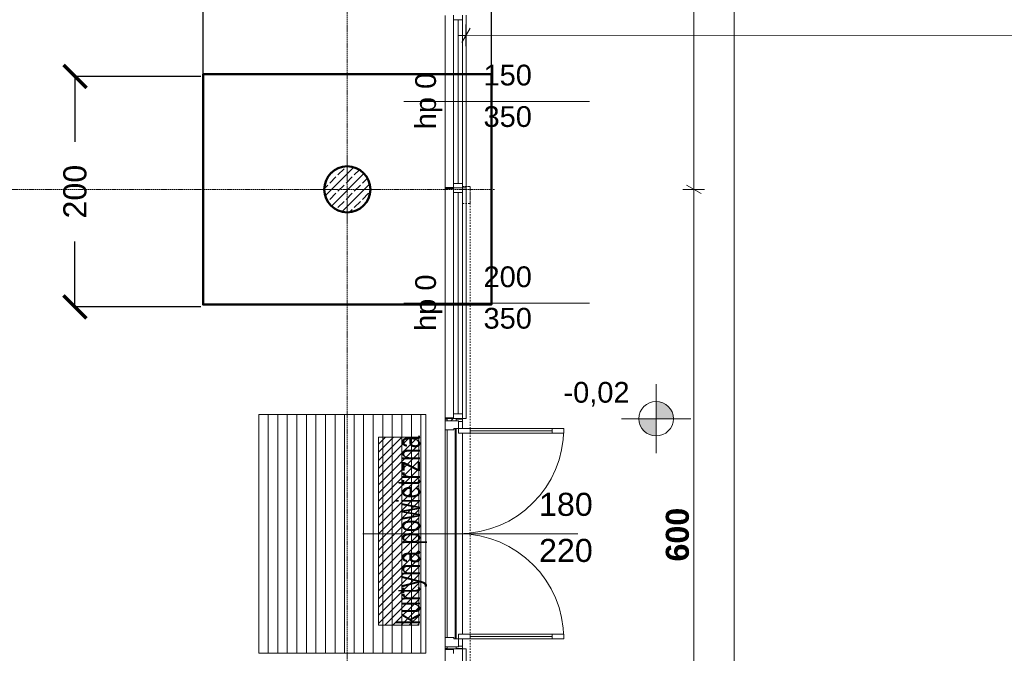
# Model space of a CAD drawing. Extents: x -7314 to 11761, y 144 to 9383.
# Tile 80 of 193: x 3029 to 3883, y 5184 to 5734. Entities that reach past the tile are written whole.
import ezdxf
from ezdxf.xclip import XClip

# ---------------------------------------------------------------- set-up
doc = ezdxf.new("R2010")
doc.units = 0
doc.header["$MEASUREMENT"] = 0
doc.header["$XCLIPFRAME"] = 0
for name, pattern in [('Krawędzie ukryte', [68, 48, -20]), ('Przerywana', [96, 48, -48]), ('Przerywana gęsta', [36, 24, -12]), ('Wipeout_Contour', [20000, 0, -20000])]:
    doc.linetypes.add(name, pattern=pattern)
for name, color, linetype in [('FORMA - Arch 01 - 220-A Ściany', 7, 'Continuous'), ('FORMA - Arch 01 - 299-A Wymiary Opisy wewnetrzne', 7, 'Continuous'), ('FORMA - Arch 01 - 410-K Osie', 7, 'Continuous'), ('FORMA - Arch 01 - 440-K Słupy', 7, 'Continuous'), ('FORMA - Arch 04 - Wymiary ogólne', 7, 'Continuous'), ('FORMA - Arch 05 - inst co', 7, 'Continuous')]:
    doc.layers.add(name, color=color, linetype=linetype)
doc.styles.add('STYL_AUTOMATYCZNY_2', font='arial.ttf')
doc.styles.add('STYL_AUTOMATYCZNY_7', font='arial.ttf', dxfattribs={"width": 0.7})
doc.styles.add('STYL_AUTOMATYCZNY_8', font='arial.ttf')
doc.styles.add('STYL_AUTOMATYCZNY_9', font='arial.ttf')
doc.dimstyles.get("Standard").update_dxf_attribs({"dimtxt": 0.18, "dimasz": 0.18, "dimexe": 0.18, "dimexo": 0.0625, "dimgap": 0.09, "dimtad": 0, "dimtih": 1, "dimtoh": 1, "dimdec": 4, "dimzin": 0, "dimdsep": 46, "dimtxsty": 'Standard', "dimcen": 0.09, "dimadec": 0, "dimazin": 0, "dimtfac": 1, "dimtdec": 4, "dimtofl": 0, "dimtmove": 0, "dimatfit": 3, "dimfxl": 1, "dimtolj": 1, "dimtzin": 0, "dimarcsym": 0})
pattern_1 = [(45, (4185.3, -5972.398), (-17.67767, 17.67767), []), (45, (4181.764, -5968.863), (-17.67767, 17.67767), []), (45, (4178.229, -5965.327), (-17.67767, 17.67767), [])]

# ---------------------------------------------------------------- blocks, each defined once
blk = doc.blocks.new('Rysunek_1_1', base_point=(4185.3, -5972.4))
at = {"linetype": 'Continuous', "lineweight": 13}
h = blk.add_hatch(dxfattribs=at)
h.set_pattern_fill('Sklejka_0001', color=252, style=0, pattern_type=2)
h.set_pattern_definition([(270, (3352.0615, 5322.218), (8.27714, 0), [])])
h.paths.add_polyline_path([(3236.23, 5391.53), (3236.23, 5184.6), (3381.19, 5184.6), (3381.19, 5391.53)])
at = {"layer": 'FORMA - Arch 01 - 299-A Wymiary Opisy wewnetrzne', "linetype": 'Continuous', "lineweight": 5}
for points in [[(3580.81, 5387.93), (3595.81, 5387.93), (3594.66, 5393.67), (3591.41, 5398.54), (3586.55, 5401.79), (3580.81, 5402.93)], [(3580.81, 5387.93), (3565.81, 5387.93), (3566.95, 5382.19), (3570.2, 5377.33), (3575.07, 5374.08), (3580.81, 5372.93)]]:
    blk.add_hatch(color=7, dxfattribs=at).paths.add_polyline_path(points)
at = {"layer": 'FORMA - Arch 05 - inst co', "linetype": 'Continuous', "lineweight": 15}
h = blk.add_hatch(dxfattribs=at)
h.set_pattern_fill('cegła_zwykła_gęsta_0001', color=214, style=0, pattern_type=2)
h.set_pattern_definition([(45, (4185.2997, -5972.398), (-3.535534, 3.535534), [])])
h.paths.add_polyline_path([(3375.11, 5371.81), (3340.11, 5371.81), (3340.11, 5208.64), (3375.11, 5208.64)])
at = {"color": 7, "linetype": 'Przerywana', "lineweight": 13, "ltscale": 0.025, "flags": 128}
for points in [[(3419.6, 4988.12), (3419.61, 5589.34), (3413.05, 5589.34), (3413.04, 4988.12)], [(3413.05, 5574.67), (3419.61, 5574.67), (3419.61, 5589.34), (3413.05, 5589.34)]]:
    blk.add_lwpolyline(points, close=True, dxfattribs=at)
at = {"color": 251, "linetype": 'Continuous', "lineweight": 13, "ltscale": 0.025, "flags": 128}
blk.add_lwpolyline([(3236.23, 5391.53), (3236.23, 5184.6), (3381.19, 5184.6), (3381.19, 5391.53)], close=True, dxfattribs=at)
at = {"layer": 'FORMA - Arch 01 - 220-A Ściany', "color": 7, "linetype": 'Continuous', "lineweight": 13, "ltscale": 0.025}
blk.add_line((3413.04, 5588.12), (3416.04, 5588.12), dxfattribs=at)
at = {"layer": 'FORMA - Arch 01 - 299-A Wymiary Opisy wewnetrzne', "color": 7, "linetype": 'Continuous', "lineweight": 5, "ltscale": 0.025}
for p, q in [((3580.81, 5357.93), (3580.81, 5417.93)), ((3550.81, 5387.93), (3610.81, 5387.93))]:
    blk.add_line(p, q, dxfattribs=at)
blk.add_circle((3580.81, 5387.93), 15, dxfattribs=at)
at = {"layer": 'FORMA - Arch 01 - 410-K Osie', "color": 7, "linetype": 'Krawędzie ukryte', "lineweight": 13, "ltscale": 0.025}
blk.add_line((3420.76, 5586.9), (3440.7, 5586.9), dxfattribs=at)
at = {"layer": 'FORMA - Arch 04 - Wymiary ogólne', "color": 154, "linetype": 'Continuous', "lineweight": 13, "ltscale": 0.025}
for p, q in [((3648.5, 718.9), (3648.5, 5986.9)), ((3613.5, 5586.9), (3613.5, 5983.42)), ((3622.87, 5586.9), (3604.12, 5586.9)), ((3607.25, 5590.51), (3619.75, 5583.29)), ((3613.5, 4986.9), (3613.5, 5586.9))]:
    blk.add_line(p, q, dxfattribs=at)
at = {"layer": 'FORMA - Arch 05 - inst co', "color": 7, "linetype": 'Continuous', "lineweight": 13, "ltscale": 0.025, "flags": 128}
blk.add_lwpolyline([(3375.11, 5371.81), (3340.11, 5371.81), (3340.11, 5208.64), (3375.11, 5208.64)], close=True, dxfattribs=at)
at = {"layer": 'FORMA - Arch 01 - 220-A Ściany', "color": 7, "linetype": 'Continuous', "lineweight": 13, "attachment_point": 7, "style": 'STYL_AUTOMATYCZNY_2'}
for s, insert, char_height in [('\\A1;{\\pql;\\pt0;\\fArial|b0|i0|c238|p0;\\W1.000000;150\\fArial|b0|i0|c238|p0;\\W1.000000;\\A1{\\H.66x;\\S^  ;}\\fArial|b0|i0|c238|p0;\\W1.000000;\\fArial|b0|i0|c238|p0;\\W1.000000;}', (3431.16, 5671.82), 18), ('\\A1;{\\pql;\\pt0;\\fArial|b0|i0|c238|p0;\\W1.000000;350\\fArial|b0|i0|c238|p0;\\W1.000000;\\A1{\\H.66x;\\S^  ;}\\fArial|b0|i0|c238|p0;\\W1.000000;\\fArial|b0|i0|c238|p0;\\W1.000000;}', (3431.16, 5635.8), 18), ('\\A1;{\\pql;\\pt0;\\fArial|b0|i0|c238|p0;\\W1.000000;200\\fArial|b0|i0|c238|p0;\\W1.000000;\\A1{\\H.66x;\\S^  ;}\\fArial|b0|i0|c238|p0;\\W1.000000;\\fArial|b0|i0|c238|p0;\\W1.000000;}', (3431.16, 5496.82), 18), ('\\A1;{\\pql;\\pt0;\\fArial|b0|i0|c238|p0;\\W1.000000;350\\fArial|b0|i0|c238|p0;\\W1.000000;\\A1{\\H.66x;\\S^  ;}\\fArial|b0|i0|c238|p0;\\W1.000000;\\fArial|b0|i0|c238|p0;\\W1.000000;}', (3431.16, 5460.8), 18), ('\\A1;{\\pql;\\pt0;\\fArial|b0|i0|c238|p0;\\W1.000000;220\\fArial|b0|i0|c238|p0;\\W1.000000;\\A1{\\H.66x;\\S^  ;}\\fArial|b0|i0|c238|p0;\\W1.000000;\\fArial|b0|i0|c238|p0;\\W1.000000;}', (3479.29, 5257.78), 20)]:
    blk.add_mtext(s, dxfattribs=dict(at, insert=insert, char_height=char_height))
at = {"layer": 'FORMA - Arch 01 - 220-A Ściany', "color": 7, "linetype": 'Continuous', "lineweight": 13, "char_height": 18, "attachment_point": 7, "rotation": 90, "style": 'STYL_AUTOMATYCZNY_2'}
for insert in [(3395.37, 5639.09), (3395.37, 5464.09)]:
    blk.add_mtext('\\A1;{\\pql;\\pt0;\\fArial|b0|i0|c238|p0;\\W1.000000;hp 0\\fArial|b0|i0|c238|p0;\\W1.000000;\\A1{\\H.66x;\\S^  ;}\\fArial|b0|i0|c238|p0;\\W1.000000;\\fArial|b0|i0|c238|p0;\\W1.000000;}', dxfattribs=dict(at, insert=insert))
at = {"layer": 'FORMA - Arch 01 - 299-A Wymiary Opisy wewnetrzne', "color": 7, "linetype": 'Continuous', "lineweight": 13, "insert": (3500.49, 5398.46), "char_height": 18, "width": 56.2662, "attachment_point": 7, "style": 'STYL_AUTOMATYCZNY_8'}
blk.add_mtext('\\A1;{\\pql;\\fArial|b0|i0|c238|p0;\\W1.000000;-0,02}', dxfattribs=at)
at = {"layer": 'FORMA - Arch 04 - Wymiary ogólne', "color": 154, "linetype": 'Continuous', "lineweight": 13, "insert": (3609.5, 5264.02), "char_height": 20, "width": 45.7634, "attachment_point": 7, "rotation": 90, "style": 'STYL_AUTOMATYCZNY_9'}
blk.add_mtext('\\A1;{\\pql;\\fArial|b1|i0|c238|p0;\\W1.000000;600}', dxfattribs=at)
at = {"layer": 'FORMA - Arch 05 - inst co', "color": 7, "linetype": 'Continuous', "lineweight": 13, "insert": (3382.15, 5209.06), "char_height": 20, "attachment_point": 7, "rotation": 90, "style": 'STYL_AUTOMATYCZNY_7'}
blk.add_mtext('\\A1;{\\pql;\\fArial|b0|i0|c238|p0;\\W0.700000;kurtyna powietrzna}', dxfattribs=at)
at = {"color": 254, "linetype": 'Wipeout_Contour', "lineweight": 0, "ltscale": 32708.155064}
blk.add_wipeout([(3398.04, 5587.62), (3405.04, 5587.62), (3405.04, 5588.12), (3398.54, 5588.12), (3398.04, 5588.12)], dxfattribs=at).dxf.layer = 'FORMA - Arch 01 - 220-A Ściany'
at = {"color": 254, "linetype": 'Wipeout_Contour', "lineweight": 0, "ltscale": 31017.141334}
blk.add_wipeout([(3398.04, 5187.62), (3405.04, 5187.62), (3405.04, 5188.12), (3398.54, 5188.12), (3398.04, 5188.12)], dxfattribs=at).dxf.layer = 'FORMA - Arch 01 - 220-A Ściany'
at = {"color": 254, "linetype": 'Wipeout_Contour', "lineweight": 0, "ltscale": 103925.940556}
blk.add_wipeout([(3333.04, 5586.9), (3333.04, 5586.9), (3327.18, 5601.04), (3313.04, 5606.9), (3313.04, 5606.9), (3313.04, 5606.9), (3298.9, 5601.04), (3293.04, 5586.9), (3293.04, 5586.9), (3293.04, 5586.9), (3298.9, 5572.75), (3313.04, 5566.9), (3313.04, 5566.9), (3313.04, 5566.9), (3327.18, 5572.75)], dxfattribs=at).dxf.layer = 'FORMA - Arch 01 - 440-K Słupy'
at = {"layer": 'FORMA - Arch 01 - 220-A Ściany', "linetype": 'Continuous', "lineweight": 5}
h = blk.add_hatch(dxfattribs=at)
h.set_pattern_fill('Aluminium_0001', style=0, pattern_type=2)
h.set_pattern_definition(pattern_1)
h.paths.add_polyline_path([(3398.04, 5587.62), (3405.04, 5587.62), (3405.04, 5588.12), (3398.54, 5588.12), (3398.04, 5588.12)])
h = blk.add_hatch(dxfattribs=at)
h.set_pattern_fill('Aluminium_0001', style=0, pattern_type=2)
h.set_pattern_definition(pattern_1)
h.paths.add_polyline_path([(3398.04, 5187.62), (3405.04, 5187.62), (3405.04, 5188.12), (3398.54, 5188.12), (3398.04, 5188.12)])
at = {"layer": 'FORMA - Arch 01 - 440-K Słupy', "linetype": 'Continuous', "lineweight": 5}
h = blk.add_hatch(dxfattribs=at)
h.set_pattern_fill('beton_zbrojony_gęsty_0001', style=0, pattern_type=2)
h.set_pattern_definition([(45, (4185.3, -5972.398), (-7.071068, 7.071068), []), (45, (4181.764, -5968.863), (-7.071068, 7.071068), [7.5, -2.5])])
h.paths.add_polyline_path([(3333.04, 5586.9, 0.414214), (3313.04, 5606.9, 0.414214), (3293.04, 5586.9, 0.414214), (3313.04, 5566.9, 0.414214)])
at = {"layer": 'FORMA - Arch 01 - 410-K Osie', "color": 7, "linetype": 'Krawędzie ukryte', "lineweight": 13, "ltscale": 0.025}
blk.add_line((3313.04, 567.07), (3313.04, 6163.06), dxfattribs=at)
at = {"layer": 'FORMA - Arch 01 - 440-K Słupy', "color": 1, "linetype": 'Continuous', "lineweight": 13, "ltscale": 0.025}
for p, q in [((3313.04, 5594.9), (3313.04, 5614.9)), ((3305.04, 5586.9), (3285.04, 5586.9)), ((3321.04, 5586.9), (3341.04, 5586.9)), ((3313.04, 5578.9), (3313.04, 5558.9))]:
    blk.add_line(p, q, dxfattribs=at)
at = {"layer": 'FORMA - Arch 01 - 440-K Słupy', "color": 7, "linetype": 'Continuous', "lineweight": 25, "ltscale": 0.025, "flags": 128}
blk.add_lwpolyline([(3333.04, 5586.9, -0.414214), (3313.04, 5566.9, -0.414214), (3293.04, 5586.9, -0.414214), (3313.04, 5606.9, -0.414214)], format="xyb", close=True, dxfattribs=at)
at = {"layer": 'FORMA - Arch 01 - 440-K Słupy', "color": 1, "linetype": 'Continuous', "lineweight": 13, "ltscale": 0.025}
blk.add_point((3313.04, 5586.9), dxfattribs=at)
at = {"color": 254, "linetype": 'Wipeout_Contour', "lineweight": 0, "ltscale": 32709.009082}
blk.add_wipeout([(3398.04, 5588.12), (3398.54, 5588.12), (3405.04, 5588.12), (3405.04, 5588.62), (3398.04, 5588.62)], dxfattribs=at).dxf.layer = 'FORMA - Arch 01 - 220-A Ściany'
at = {"color": 254, "linetype": 'Wipeout_Contour', "lineweight": 0, "ltscale": 75472.619096}
blk.add_wipeout([(3413.04, 5188.62), (3413.04, 5387.62), (3407.54, 5387.62), (3407.54, 5388.12), (3399.54, 5388.12), (3399.54, 5387.62), (3398.04, 5387.62), (3398.04, 5188.62), (3399.54, 5188.62), (3399.54, 5188.12), (3407.54, 5188.12), (3407.54, 5188.62)], dxfattribs=at).dxf.layer = 'FORMA - Arch 01 - 220-A Ściany'
at = {"layer": 'FORMA - Arch 01 - 220-A Ściany', "linetype": 'Continuous', "lineweight": 5}
h = blk.add_hatch(dxfattribs=at)
h.set_pattern_fill('Aluminium_0001', style=0, pattern_type=2)
h.set_pattern_definition(pattern_1)
h.paths.add_polyline_path([(3398.04, 5588.12), (3398.54, 5588.12), (3405.04, 5588.12), (3405.04, 5588.62), (3398.04, 5588.62)])
at = {"layer": 'FORMA - Arch 01 - 220-A Ściany', "color": 7, "linetype": 'Continuous', "lineweight": 13, "ltscale": 0.025}
blk.add_line((3398.04, 5737.62), (3398.04, 5588.62), dxfattribs=at)
at = {"layer": 'FORMA - Arch 01 - 220-A Ściany', "color": 7, "linetype": 'Continuous', "lineweight": 15, "ltscale": 0.025}
for p, q in [((3405.04, 5588.62), (3398.04, 5588.62)), ((3398.04, 5588.12), (3398.04, 5588.62)), ((3398.04, 5588.12), (3398.04, 5588.62)), ((3398.04, 5588.12), (3398.04, 5587.62)), ((3398.04, 5588.12), (3398.04, 5587.62)), ((3405.04, 5587.62), (3398.04, 5587.62)), ((3405.04, 5588.12), (3405.04, 5588.62)), ((3405.04, 5588.12), (3405.04, 5587.62))]:
    blk.add_line(p, q, dxfattribs=at)
at = {"color": 254, "linetype": 'Wipeout_Contour', "lineweight": 0, "ltscale": 31852.161175}
blk.add_wipeout([(3398.04, 5387.62), (3399.54, 5387.62), (3399.54, 5388.12), (3398.54, 5388.12), (3398.04, 5388.12)], dxfattribs=at).dxf.layer = 'FORMA - Arch 01 - 220-A Ściany'
at = {"color": 254, "linetype": 'Wipeout_Contour', "lineweight": 0, "ltscale": 31883.906365}
blk.add_wipeout([(3413.04, 5388.12), (3412.54, 5388.12), (3407.54, 5388.12), (3407.54, 5387.62), (3413.04, 5387.62)], dxfattribs=at).dxf.layer = 'FORMA - Arch 01 - 220-A Ściany'
at = {"color": 254, "linetype": 'Wipeout_Contour', "lineweight": 0, "ltscale": 31011.802283}
blk.add_wipeout([(3398.04, 5188.12), (3398.54, 5188.12), (3399.54, 5188.12), (3399.54, 5188.62), (3398.04, 5188.62)], dxfattribs=at).dxf.layer = 'FORMA - Arch 01 - 220-A Ściany'
at = {"color": 254, "linetype": 'Wipeout_Contour', "lineweight": 0, "ltscale": 31044.40694}
blk.add_wipeout([(3413.04, 5188.62), (3407.54, 5188.62), (3407.54, 5188.12), (3412.54, 5188.12), (3413.04, 5188.12)], dxfattribs=at).dxf.layer = 'FORMA - Arch 01 - 220-A Ściany'
at = {"layer": 'FORMA - Arch 01 - 220-A Ściany', "linetype": 'Continuous', "lineweight": 5}
h = blk.add_hatch(dxfattribs=at)
h.set_pattern_fill('Aluminium_0001', style=0, pattern_type=2)
h.set_pattern_definition(pattern_1)
h.paths.add_polyline_path([(3398.04, 5387.62), (3399.54, 5387.62), (3399.54, 5388.12), (3398.54, 5388.12), (3398.04, 5388.12)])
h = blk.add_hatch(dxfattribs=at)
h.set_pattern_fill('Aluminium_0001', style=0, pattern_type=2)
h.set_pattern_definition(pattern_1)
h.paths.add_polyline_path([(3413.04, 5388.12), (3412.54, 5388.12), (3407.54, 5388.12), (3407.54, 5387.62), (3413.04, 5387.62)])
h = blk.add_hatch(dxfattribs=at)
h.set_pattern_fill('Aluminium_0001', style=0, pattern_type=2)
h.set_pattern_definition(pattern_1)
h.paths.add_polyline_path([(3398.04, 5188.12), (3398.54, 5188.12), (3399.54, 5188.12), (3399.54, 5188.62), (3398.04, 5188.62)])
h = blk.add_hatch(dxfattribs=at)
h.set_pattern_fill('Aluminium_0001', style=0, pattern_type=2)
h.set_pattern_definition(pattern_1)
h.paths.add_polyline_path([(3413.04, 5188.62), (3407.54, 5188.62), (3407.54, 5188.12), (3412.54, 5188.12), (3413.04, 5188.12)])
at = {"color": 254, "linetype": 'Wipeout_Contour', "lineweight": 0, "ltscale": 31859.019123}
blk.add_wipeout([(3398.04, 5388.12), (3398.54, 5388.12), (3405.04, 5388.12), (3405.04, 5388.62), (3398.04, 5388.62)], dxfattribs=at).dxf.layer = 'FORMA - Arch 01 - 220-A Ściany'
at = {"layer": 'FORMA - Arch 01 - 220-A Ściany', "linetype": 'Continuous', "lineweight": 5}
h = blk.add_hatch(dxfattribs=at)
h.set_pattern_fill('Aluminium_0001', style=0, pattern_type=2)
h.set_pattern_definition(pattern_1)
h.paths.add_polyline_path([(3398.04, 5388.12), (3398.54, 5388.12), (3405.04, 5388.12), (3405.04, 5388.62), (3398.04, 5388.62)])
at = {"color": 254, "linetype": 'Wipeout_Contour', "lineweight": 0, "ltscale": 62900.97213}
blk.add_wipeout([(3398.04, 5194.12), (3398.04, 5190.12), (3409.54, 5190.12), (3409.54, 5190.62), (3413.04, 5190.62), (3413.04, 5385.62), (3409.54, 5385.62), (3409.54, 5386.12), (3398.04, 5386.12), (3398.04, 5382.12)], dxfattribs=at).dxf.layer = 'FORMA - Arch 01 - 220-A Ściany'
at = {"layer": 'FORMA - Arch 01 - 220-A Ściany', "color": 7, "linetype": 'Przerywana gęsta', "lineweight": 13, "ltscale": 0.025}
for p, q in [((3413.04, 5588.12), (3413.04, 5388.12)), ((3413.04, 5188.12), (3413.04, 4988.12))]:
    blk.add_line(p, q, dxfattribs=at)
at = {"layer": 'FORMA - Arch 01 - 220-A Ściany', "color": 7, "linetype": 'Continuous', "lineweight": 13, "ltscale": 0.025}
for p, q in [((3416.04, 5588.12), (3416.04, 5388.12)), ((3398.04, 5387.62), (3398.04, 5188.62)), ((3416.04, 5388.12), (3413.04, 5388.12)), ((3398.04, 5187.62), (3398.04, 4988.62)), ((3413.04, 5188.12), (3416.04, 5188.12)), ((3416.04, 5188.12), (3416.04, 4988.12))]:
    blk.add_line(p, q, dxfattribs=at)
at = {"layer": 'FORMA - Arch 01 - 220-A Ściany', "color": 7, "linetype": 'Continuous', "lineweight": 15, "ltscale": 0.025}
for p, q in [((3405.04, 5388.62), (3398.04, 5388.62)), ((3398.04, 5388.12), (3398.04, 5388.62)), ((3398.04, 5388.12), (3398.04, 5387.62)), ((3399.54, 5387.62), (3398.04, 5387.62)), ((3399.54, 5388.12), (3399.54, 5387.62)), ((3405.04, 5388.12), (3405.04, 5388.62)), ((3407.54, 5388.12), (3407.54, 5387.62)), ((3407.54, 5387.62), (3413.04, 5387.62)), ((3413.04, 5388.12), (3413.04, 5387.62)), ((3413.04, 5388.12), (3413.04, 5387.62)), ((3399.54, 5188.62), (3398.04, 5188.62)), ((3398.04, 5188.12), (3398.04, 5188.62)), ((3398.04, 5188.12), (3398.04, 5187.62)), ((3398.04, 5188.12), (3398.04, 5187.62)), ((3405.04, 5187.62), (3398.04, 5187.62)), ((3399.54, 5188.12), (3399.54, 5188.62)), ((3405.04, 5188.12), (3405.04, 5187.62)), ((3407.54, 5188.62), (3413.04, 5188.62)), ((3407.54, 5188.12), (3407.54, 5188.62)), ((3413.04, 5188.12), (3413.04, 5188.62))]:
    blk.add_line(p, q, dxfattribs=at)
at = {"color": 254, "linetype": 'Wipeout_Contour', "lineweight": 0, "ltscale": 26176.718409}
blk.add_wipeout([(3413.04, 5588.12), (3405.04, 5588.12), (3405.04, 5584.12), (3413.04, 5584.12)], dxfattribs=at).dxf.layer = 'FORMA - Arch 01 - 220-A Ściany'
at = {"color": 254, "linetype": 'Wipeout_Contour', "lineweight": 0, "ltscale": 24824.952777}
blk.add_wipeout([(3413.04, 5188.12), (3405.04, 5188.12), (3405.04, 5184.12), (3413.04, 5184.12)], dxfattribs=at).dxf.layer = 'FORMA - Arch 01 - 220-A Ściany'
at = {"layer": 'FORMA - Arch 01 - 220-A Ściany', "color": 7, "linetype": 'Continuous', "lineweight": 13, "ltscale": 0.025}
blk.add_line((3413.04, 5387.62), (3413.04, 5188.62), dxfattribs=at)
at = {"layer": 'FORMA - Arch 01 - 220-A Ściany', "color": 7, "linetype": 'Continuous', "lineweight": 15, "ltscale": 0.025}
for p, q in [((3405.04, 5187.62), (3398.04, 5187.62)), ((3405.04, 5184.12), (3405.04, 5188.12)), ((3412.54, 5188.12), (3405.04, 5188.12)), ((3412.54, 5188.12), (3405.04, 5188.12)), ((3413.04, 5188.12), (3412.54, 5188.12)), ((3413.04, 5188.12), (3412.54, 5188.12)), ((3413.04, 5188.12), (3413.04, 5188.62)), ((3413.04, 5188.12), (3413.04, 5184.12))]:
    blk.add_line(p, q, dxfattribs=at)
at = {"color": 254, "linetype": 'Wipeout_Contour', "lineweight": 0, "ltscale": 25155.891294}
blk.add_wipeout([(3407.54, 5188.12), (3407.54, 5388.12), (3399.54, 5388.12), (3399.54, 5188.12)], dxfattribs=at).dxf.layer = 'FORMA - Arch 01 - 220-A Ściany'
at = {"layer": 'FORMA - Arch 01 - 220-A Ściany', "color": 7, "linetype": 'Continuous', "lineweight": 15, "ltscale": 0.025}
blk.add_line((3326.51, 5288.12), (3512.9, 5288.12), dxfattribs=at)
at = {"layer": 'FORMA - Arch 01 - 220-A Ściany', "color": 7, "linetype": 'Continuous', "lineweight": 13, "ltscale": 0.025}
for centre, start, end in [((3409.54, 5379.32), 270, 0), ((3409.54, 5196.92), 0, 90)]:
    blk.add_arc(centre, 91.2, start, end, dxfattribs=at)
at = {"color": 254, "linetype": 'Wipeout_Contour', "lineweight": 0, "ltscale": 25485.484619}
blk.add_wipeout([(3407.54, 5388.12), (3399.54, 5388.12), (3399.54, 5384.12), (3407.54, 5384.12)], dxfattribs=at).dxf.layer = 'FORMA - Arch 01 - 220-A Ściany'
at = {"color": 254, "linetype": 'Wipeout_Contour', "lineweight": 0, "ltscale": 24826.253283}
blk.add_wipeout([(3407.54, 5192.12), (3399.54, 5192.12), (3399.54, 5188.12), (3407.54, 5188.12)], dxfattribs=at).dxf.layer = 'FORMA - Arch 01 - 220-A Ściany'
at = {"layer": 'FORMA - Arch 01 - 220-A Ściany', "linetype": 'Continuous', "lineweight": 5}
h = blk.add_hatch(dxfattribs=at)
h.set_pattern_fill('Aluminium_0001', style=0, pattern_type=2)
h.set_pattern_definition(pattern_1)
h.paths.add_polyline_path([(3407.54, 5388.12), (3399.54, 5388.12), (3399.54, 5384.12), (3407.54, 5384.12)])
h = blk.add_hatch(dxfattribs=at)
h.set_pattern_fill('Aluminium_0001', style=0, pattern_type=2)
h.set_pattern_definition(pattern_1)
h.paths.add_polyline_path([(3407.54, 5192.12), (3399.54, 5192.12), (3399.54, 5188.12), (3407.54, 5188.12)])
at = {"layer": 'FORMA - Arch 01 - 220-A Ściany', "color": 7, "linetype": 'Continuous', "lineweight": 13, "ltscale": 0.025}
for p, q in [((3398.04, 5587.62), (3398.04, 5388.62)), ((3399.54, 5388.12), (3399.54, 5188.12)), ((3407.54, 5388.12), (3399.54, 5388.12)), ((3399.54, 5388.12), (3399.54, 5384.12)), ((3407.54, 5388.12), (3407.54, 5188.12)), ((3407.54, 5384.12), (3407.54, 5388.12)), ((3399.54, 5384.12), (3407.54, 5384.12)), ((3406.54, 5384.12), (3406.54, 5192.12)), ((3407.54, 5192.12), (3399.54, 5192.12)), ((3399.54, 5192.12), (3399.54, 5188.12)), ((3407.54, 5188.12), (3407.54, 5192.12)), ((3399.54, 5188.12), (3407.54, 5188.12))]:
    blk.add_line(p, q, dxfattribs=at)
at = {"layer": 'FORMA - Arch 01 - 220-A Ściany', "color": 7, "linetype": 'Continuous', "lineweight": 15, "ltscale": 0.025}
for p, q in [((3398.04, 5388.12), (3398.04, 5388.62)), ((3398.04, 5388.12), (3398.04, 5387.62)), ((3399.54, 5387.62), (3398.04, 5387.62)), ((3407.54, 5388.12), (3399.54, 5388.12)), ((3407.54, 5388.12), (3399.54, 5388.12)), ((3407.54, 5387.62), (3413.04, 5387.62)), ((3398.04, 5188.12), (3398.04, 5188.62)), ((3399.54, 5188.62), (3398.04, 5188.62)), ((3407.54, 5188.12), (3399.54, 5188.12)), ((3407.54, 5188.12), (3399.54, 5188.12)), ((3407.54, 5188.62), (3413.04, 5188.62))]:
    blk.add_line(p, q, dxfattribs=at)
at = {"color": 254, "linetype": 'Wipeout_Contour', "lineweight": 0, "ltscale": 25654.869939}
blk.add_wipeout([(3500.74, 5379.32), (3490.74, 5379.32), (3490.74, 5375.32), (3500.74, 5375.32)], dxfattribs=at).dxf.layer = 'FORMA - Arch 01 - 220-A Ściany'
at = {"color": 254, "linetype": 'Wipeout_Contour', "lineweight": 0, "ltscale": 25059.59982}
blk.add_wipeout([(3500.74, 5196.92), (3500.74, 5200.92), (3490.74, 5200.92), (3490.74, 5196.92)], dxfattribs=at).dxf.layer = 'FORMA - Arch 01 - 220-A Ściany'
at = {"layer": 'FORMA - Arch 01 - 220-A Ściany', "color": 7, "linetype": 'Continuous', "lineweight": 13, "ltscale": 0.025}
for p, q in [((3500.74, 5375.32), (3500.74, 5379.32)), ((3500.74, 5200.92), (3500.74, 5196.92))]:
    blk.add_line(p, q, dxfattribs=at)
at = {"color": 254, "linetype": 'Wipeout_Contour', "lineweight": 0, "ltscale": 25510.764643}
blk.add_wipeout([(3405.04, 5388.12), (3413.04, 5388.12), (3413.04, 5392.12), (3405.04, 5392.12)], dxfattribs=at).dxf.layer = 'FORMA - Arch 01 - 220-A Ściany'
at = {"color": 254, "linetype": 'Wipeout_Contour', "lineweight": 0, "ltscale": 37267.297932}
blk.add_wipeout([(3398.04, 5190.12), (3409.54, 5190.12), (3409.54, 5196.92), (3405.54, 5196.92), (3405.54, 5198.12), (3398.04, 5198.12)], dxfattribs=at).dxf.layer = 'FORMA - Arch 01 - 220-A Ściany'
at = {"layer": 'FORMA - Arch 01 - 220-A Ściany', "color": 7, "linetype": 'Continuous', "lineweight": 15, "ltscale": 0.025}
for p, q in [((3398.04, 5198.12), (3398.04, 5190.12)), ((3398.04, 5190.12), (3409.54, 5190.12)), ((3398.04, 5190.12), (3398.54, 5190.12)), ((3398.04, 5190.12), (3398.54, 5190.12)), ((3398.54, 5190.12), (3409.54, 5190.12)), ((3398.54, 5190.12), (3409.54, 5190.12)), ((3409.54, 5190.62), (3413.04, 5190.62)), ((3413.04, 5190.12), (3413.04, 5190.62))]:
    blk.add_line(p, q, dxfattribs=at)
at = {"color": 254, "linetype": 'Wipeout_Contour', "lineweight": 0, "ltscale": 25843.694686}
blk.add_wipeout([(3413.04, 5584.12), (3405.04, 5584.12), (3405.04, 5392.12), (3413.04, 5392.12)], dxfattribs=at).dxf.layer = 'FORMA - Arch 01 - 220-A Ściany'
at = {"color": 254, "linetype": 'Wipeout_Contour', "lineweight": 0, "ltscale": 24879.825245}
blk.add_wipeout([(3409.54, 5200.92), (3409.54, 5196.92), (3419.54, 5196.92), (3419.54, 5200.92)], dxfattribs=at).dxf.layer = 'FORMA - Arch 01 - 220-A Ściany'
at = {"layer": 'FORMA - Arch 01 - 220-A Ściany', "color": 7, "linetype": 'Przerywana gęsta', "lineweight": 13, "ltscale": 0.025}
blk.add_line((3413.04, 5738.12), (3413.04, 5588.12), dxfattribs=at)
at = {"layer": 'FORMA - Arch 01 - 220-A Ściany', "color": 7, "linetype": 'Continuous', "lineweight": 13, "ltscale": 0.025}
for p, q in [((3416.04, 5738.12), (3416.04, 5588.12)), ((3405.04, 5392.12), (3405.04, 5584.12)), ((3409.04, 5584.12), (3409.04, 5392.12)), ((3416.04, 5588.12), (3413.04, 5588.12)), ((3413.04, 5584.12), (3413.04, 5392.12)), ((3409.54, 5196.92), (3409.54, 5200.92))]:
    blk.add_line(p, q, dxfattribs=at)
at = {"layer": 'FORMA - Arch 01 - 220-A Ściany', "color": 7, "linetype": 'Continuous', "lineweight": 15, "ltscale": 0.025}
for p, q in [((3405.04, 5587.62), (3398.04, 5587.62)), ((3405.04, 5584.12), (3405.04, 5588.12)), ((3412.54, 5588.12), (3405.04, 5588.12)), ((3412.54, 5588.12), (3405.04, 5588.12)), ((3413.04, 5584.12), (3405.04, 5584.12)), ((3413.04, 5588.12), (3412.54, 5588.12)), ((3413.04, 5588.12), (3412.54, 5588.12)), ((3413.04, 5588.12), (3413.04, 5584.12)), ((3523.04, 5488.12), (3362.13, 5488.12)), ((3405.04, 5388.62), (3398.04, 5388.62)), ((3405.04, 5388.12), (3405.04, 5392.12)), ((3405.04, 5392.12), (3413.04, 5392.12)), ((3412.54, 5388.12), (3405.04, 5388.12)), ((3412.54, 5388.12), (3405.04, 5388.12)), ((3413.04, 5388.12), (3412.54, 5388.12)), ((3413.04, 5388.12), (3412.54, 5388.12)), ((3413.04, 5392.12), (3413.04, 5388.12)), ((3405.54, 5198.12), (3398.04, 5198.12)), ((3405.54, 5196.92), (3405.54, 5198.12)), ((3409.54, 5196.92), (3405.54, 5196.92)), ((3409.54, 5190.12), (3409.54, 5196.92))]:
    blk.add_line(p, q, dxfattribs=at)
at = {"color": 254, "linetype": 'Wipeout_Contour', "lineweight": 0, "ltscale": 24966.286347}
blk.add_wipeout([(3490.74, 5196.92), (3490.74, 5198.92), (3419.54, 5198.92), (3419.54, 5196.92)], dxfattribs=at).dxf.layer = 'FORMA - Arch 01 - 220-A Ściany'
at = {"layer": 'FORMA - Arch 01 - 220-A Ściany', "color": 7, "linetype": 'Continuous', "lineweight": 13, "ltscale": 0.025, "flags": 128}
blk.add_lwpolyline([(3490.74, 5196.92), (3419.54, 5196.92), (3419.54, 5198.92), (3490.74, 5198.92)], close=True, dxfattribs=at)
at = {"color": 254, "linetype": 'Wipeout_Contour', "lineweight": 0, "ltscale": 26690.709083}
blk.add_wipeout([(3413.04, 5738.12), (3405.04, 5738.12), (3405.04, 5734.12), (3413.04, 5734.12)], dxfattribs=at).dxf.layer = 'FORMA - Arch 01 - 220-A Ściany'
at = {"color": 254, "linetype": 'Wipeout_Contour', "lineweight": 0, "ltscale": 26190.37735}
blk.add_wipeout([(3405.04, 5588.12), (3413.04, 5588.12), (3413.04, 5592.12), (3405.04, 5592.12)], dxfattribs=at).dxf.layer = 'FORMA - Arch 01 - 220-A Ściany'
at = {"color": 254, "linetype": 'Wipeout_Contour', "lineweight": 0, "ltscale": 38205.129373}
blk.add_wipeout([(3398.04, 5378.12), (3405.54, 5378.12), (3405.54, 5379.32), (3409.54, 5379.32), (3409.54, 5386.12), (3398.04, 5386.12)], dxfattribs=at).dxf.layer = 'FORMA - Arch 01 - 220-A Ściany'
at = {"layer": 'FORMA - Arch 01 - 220-A Ściany', "color": 7, "linetype": 'Continuous', "lineweight": 15, "ltscale": 0.025}
for p, q in [((3409.54, 5386.12), (3398.04, 5386.12)), ((3398.04, 5386.12), (3398.04, 5378.12)), ((3398.04, 5386.12), (3398.54, 5386.12)), ((3398.04, 5386.12), (3398.54, 5386.12)), ((3398.54, 5386.12), (3409.54, 5386.12)), ((3398.54, 5386.12), (3409.54, 5386.12)), ((3409.54, 5385.62), (3413.04, 5385.62)), ((3413.04, 5386.12), (3413.04, 5385.62))]:
    blk.add_line(p, q, dxfattribs=at)
at = {"layer": 'FORMA - Arch 01 - 410-K Osie', "color": 7, "linetype": 'Krawędzie ukryte', "lineweight": 13, "ltscale": 0.025}
blk.add_line((3420.76, 5586.9), (587.6, 5586.9), dxfattribs=at)
at = {"color": 254, "linetype": 'Wipeout_Contour', "lineweight": 0, "ltscale": 26440.510487}
blk.add_wipeout([(3413.04, 5734.12), (3405.04, 5734.12), (3405.04, 5592.12), (3413.04, 5592.12)], dxfattribs=at).dxf.layer = 'FORMA - Arch 01 - 220-A Ściany'
at = {"color": 254, "linetype": 'Wipeout_Contour', "lineweight": 0, "ltscale": 25479.295764}
blk.add_wipeout([(3409.54, 5375.32), (3419.54, 5375.32), (3419.54, 5379.32), (3409.54, 5379.32)], dxfattribs=at).dxf.layer = 'FORMA - Arch 01 - 220-A Ściany'
at = {"color": 254, "linetype": 'Wipeout_Contour', "lineweight": 0, "ltscale": 24972.949125}
blk.add_wipeout([(3490.74, 5198.92), (3490.74, 5200.92), (3419.54, 5200.92), (3419.54, 5198.92)], dxfattribs=at).dxf.layer = 'FORMA - Arch 01 - 220-A Ściany'
at = {"layer": 'FORMA - Arch 01 - 220-A Ściany', "color": 7, "linetype": 'Continuous', "lineweight": 15, "ltscale": 0.025}
for p, q in [((3405.04, 5734.12), (3405.04, 5738.12)), ((3413.04, 5738.12), (3413.04, 5734.12)), ((3413.04, 5734.12), (3405.04, 5734.12)), ((3523.04, 5663.12), (3362.13, 5663.12)), ((3405.04, 5588.62), (3398.04, 5588.62)), ((3405.04, 5588.12), (3405.04, 5592.12)), ((3405.04, 5592.12), (3413.04, 5592.12)), ((3412.54, 5588.12), (3405.04, 5588.12)), ((3412.54, 5588.12), (3405.04, 5588.12)), ((3413.04, 5588.12), (3412.54, 5588.12)), ((3413.04, 5588.12), (3412.54, 5588.12)), ((3413.04, 5592.12), (3413.04, 5588.12)), ((3405.54, 5378.12), (3405.54, 5379.32)), ((3405.54, 5379.32), (3409.54, 5379.32)), ((3409.54, 5379.32), (3409.54, 5386.12)), ((3398.04, 5378.12), (3405.54, 5378.12))]:
    blk.add_line(p, q, dxfattribs=at)
at = {"layer": 'FORMA - Arch 01 - 220-A Ściany', "color": 7, "linetype": 'Continuous', "lineweight": 13, "ltscale": 0.025}
for p, q in [((3405.04, 5592.12), (3405.04, 5734.12)), ((3409.04, 5734.12), (3409.04, 5592.12)), ((3413.04, 5734.12), (3413.04, 5592.12)), ((3409.54, 5379.32), (3409.54, 5375.32)), ((3409.54, 5200.92), (3419.54, 5200.92)), ((3419.54, 5200.92), (3419.54, 5196.92)), ((3490.74, 5196.92), (3490.74, 5200.92)), ((3490.74, 5200.92), (3500.74, 5200.92)), ((3419.54, 5196.92), (3409.54, 5196.92)), ((3490.74, 5198.92), (3419.54, 5198.92)), ((3500.74, 5196.92), (3490.74, 5196.92))]:
    blk.add_line(p, q, dxfattribs=at)
at = {"layer": 'FORMA - Arch 01 - 220-A Ściany', "color": 7, "linetype": 'Continuous', "lineweight": 13, "ltscale": 0.025, "flags": 128}
blk.add_lwpolyline([(3490.74, 5198.92), (3419.54, 5198.92), (3419.54, 5200.92), (3490.74, 5200.92)], close=True, dxfattribs=at)
at = {"layer": 'FORMA - Arch 04 - Wymiary ogólne', "color": 154, "linetype": 'Continuous', "lineweight": 13, "ltscale": 0.025}
for p, q in [((3415.89, 5711.12), (3415.9, 5729.87)), ((3409.78, 5720.5), (3415.89, 5720.49)), ((3419.51, 5726.74), (3412.28, 5714.25)), ((3415.89, 5720.49), (9134.09, 5717.32))]:
    blk.add_line(p, q, dxfattribs=at)
at = {"color": 254, "linetype": 'Wipeout_Contour', "lineweight": 0, "ltscale": 25570.353732}
blk.add_wipeout([(3490.74, 5379.32), (3419.54, 5379.32), (3419.54, 5377.32), (3490.74, 5377.32)], dxfattribs=at).dxf.layer = 'FORMA - Arch 01 - 220-A Ściany'
at = {"layer": 'FORMA - Arch 01 - 220-A Ściany', "color": 7, "linetype": 'Continuous', "lineweight": 13, "ltscale": 0.025, "flags": 128}
blk.add_lwpolyline([(3490.74, 5379.32), (3419.54, 5379.32), (3419.54, 5377.32), (3490.74, 5377.32)], close=True, dxfattribs=at)
at = {"color": 254, "linetype": 'Wipeout_Contour', "lineweight": 0, "ltscale": 25563.623345}
blk.add_wipeout([(3490.74, 5377.32), (3419.54, 5377.32), (3419.54, 5375.32), (3490.74, 5375.32)], dxfattribs=at).dxf.layer = 'FORMA - Arch 01 - 220-A Ściany'
at = {"layer": 'FORMA - Arch 01 - 220-A Ściany', "color": 7, "linetype": 'Continuous', "lineweight": 13, "ltscale": 0.025}
for p, q in [((3419.54, 5379.32), (3409.54, 5379.32)), ((3419.54, 5375.32), (3419.54, 5379.32)), ((3500.74, 5379.32), (3490.74, 5379.32)), ((3490.74, 5379.32), (3490.74, 5375.32)), ((3409.54, 5375.32), (3419.54, 5375.32)), ((3490.74, 5377.32), (3419.54, 5377.32)), ((3490.74, 5375.32), (3500.74, 5375.32))]:
    blk.add_line(p, q, dxfattribs=at)
at = {"layer": 'FORMA - Arch 01 - 220-A Ściany', "color": 7, "linetype": 'Continuous', "lineweight": 13, "ltscale": 0.025, "flags": 128}
blk.add_lwpolyline([(3490.74, 5377.32), (3419.54, 5377.32), (3419.54, 5375.32), (3490.74, 5375.32)], close=True, dxfattribs=at)
at = {"layer": 'FORMA - Arch 01 - 220-A Ściany', "color": 7, "linetype": 'Continuous', "lineweight": 13, "insert": (3479.29, 5297.78), "char_height": 20, "attachment_point": 7, "style": 'STYL_AUTOMATYCZNY_2'}
blk.add_mtext('\\A1;{\\pql;\\pt0;\\fArial|b0|i0|c238|p0;\\W1.000000;180\\fArial|b0|i0|c238|p0;\\W1.000000;\\A1{\\H.66x;\\S^  ;}\\fArial|b0|i0|c238|p0;\\W1.000000;\\fArial|b0|i0|c238|p0;\\W1.000000;}', dxfattribs=at)
blk = doc.blocks.new('_ArchTick')
at = {"color": 0, "linetype": 'ByBlock', "transparency": 16777216, "const_width": 0.15}
blk.add_lwpolyline([(-0.5, -0.5), (0.5, 0.5)], dxfattribs=at)
blk = doc.blocks.new('*D469')
at = {"color": 0, "lineweight": -2}
for p, q in [((3186.04, 5684.9), (3076.75, 5684.9)), ((3076.93, 5684.9), (3076.93, 5628.13)), ((3076.93, 5484.9), (3076.93, 5541.67)), ((3186.04, 5484.9), (3076.75, 5484.9))]:
    blk.add_line(p, q, dxfattribs=at)
at = {"layer": 'Defpoints', "color": 0}
for p in [(3188.04, 5684.9), (3076.93, 5484.9), (3188.04, 5484.9)]:
    blk.add_point(p, dxfattribs=at)
at = {"color": 0, "linetype": 'ByBlock', "lineweight": -2, "xscale": 20, "yscale": 20, "zscale": 20}
for p, rotation in [((3076.93, 5684.9), 90), ((3076.93, 5484.9), 270)]:
    blk.add_blockref('_ArchTick', p, dxfattribs=dict(at, rotation=rotation))
at = {"color": 1, "lineweight": 20, "insert": (3076.93, 5584.9), "char_height": 20, "attachment_point": 5, "rotation": 90, "style": 'STYL_AUTOMATYCZNY_2'}
blk.add_mtext('\\A1;200', dxfattribs=at)
blk = doc.blocks.new('*D470')
at = {"color": 0, "lineweight": -2}
for p, q in [((3188.04, 5686.9), (3188.04, 5783.98)), ((3188.04, 5783.8), (3269.81, 5783.8)), ((3438.04, 5783.8), (3356.27, 5783.8)), ((3438.04, 5686.9), (3438.04, 5783.98))]:
    blk.add_line(p, q, dxfattribs=at)
at = {"layer": 'Defpoints', "color": 0}
for p in [(3438.04, 5783.8), (3188.04, 5684.9), (3438.04, 5684.9)]:
    blk.add_point(p, dxfattribs=at)
at = {"color": 0, "linetype": 'ByBlock', "lineweight": -2, "xscale": 20, "yscale": 20, "zscale": 20, "rotation": 180}
blk.add_blockref('_ArchTick', (3188.04, 5783.8), dxfattribs=at)
at = {"color": 0, "linetype": 'ByBlock', "lineweight": -2, "xscale": 20, "yscale": 20, "zscale": 20}
blk.add_blockref('_ArchTick', (3438.04, 5783.8), dxfattribs=at)
at = {"color": 1, "lineweight": 20, "insert": (3313.04, 5783.8), "char_height": 20, "attachment_point": 5, "style": 'STYL_AUTOMATYCZNY_2'}
blk.add_mtext('\\A1;250', dxfattribs=at)

msp = doc.modelspace()

# ---------------------------------------------------------------- block references
at = {"lineweight": 20}
ref = msp.add_blockref('Rysunek_1_1', (4185.29965, -5972.39804), dxfattribs=at)
XClip(ref).set_block_clipping_path([(254.0251470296, 246.5573808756), (9689.7973583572, 9358.9497337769)])

# ---------------------------------------------------------------- next in the draw order: linework, layer by layer
at = {"lineweight": 50}
msp.add_lwpolyline([(3188.04065, 5686.89689), (3438.04065, 5686.89689), (3438.04065, 5486.89689), (3188.04065, 5486.89689), (3188.04065, 5686.89689)], dxfattribs=at)
msp.add_circle((3313.04065, 5586.89676), 20, dxfattribs=at)

# ---------------------------------------------------------------- next in the draw order: dimensions: what is measured, and where the dimension line sits
at = {"lineweight": 20}
dim = msp.add_linear_dim(base=(3438.04065, 5783.80381), p1=(3188.04065, 5684.89689), p2=(3438.04065, 5684.89689), dimstyle='Standard', override={"dimtxt": 20, "dimasz": 20, "dimexo": 2, "dimgap": 21, "dimdec": 0, "dimtxsty": 'STYL_AUTOMATYCZNY_2', "dimblk1": 'ArchTick', "dimblk2": 'ArchTick', "dimsah": 1, "dimclrt": 1}, dxfattribs=at)
dim.commit()
dim.dimension.update_dxf_attribs({"geometry": '*D470', "text_midpoint": (3313.04065, 5783.80381), "text_rotation": 360})
dim = msp.add_linear_dim(base=(3076.92919, 5484.89689), p1=(3188.04065, 5684.89689), p2=(3188.04065, 5484.89689), angle=90, dimstyle='Standard', override={"dimtxt": 20, "dimasz": 20, "dimexo": 2, "dimgap": 21, "dimdec": 0, "dimtxsty": 'STYL_AUTOMATYCZNY_2', "dimblk1": 'ArchTick', "dimblk2": 'ArchTick', "dimsah": 1, "dimclrt": 1}, dxfattribs=at)
dim.commit()
dim.dimension.update_dxf_attribs({"geometry": '*D469', "text_midpoint": (3076.92919, 5584.89689), "text_rotation": 90})

doc.saveas('drawing.dxf')
